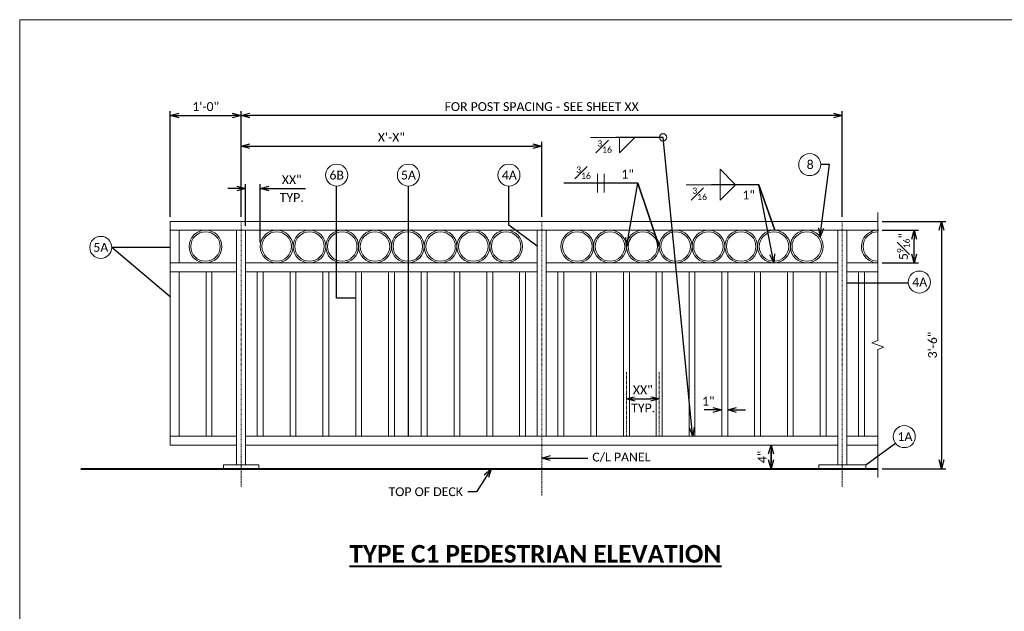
# Model space of a CAD drawing. Extents: x 5346 to 6997, y 23474 to 24083.
# Tile 18 of 25: x 6127 to 6294, y 23978 to 24078. Entities that reach past the tile are written whole.
import ezdxf
from ezdxf import colors
from ezdxf.entities.mleader import LeaderData, LeaderLine
from ezdxf.math import Vec2, Vec3

# ---------------------------------------------------------------- set-up
doc = ezdxf.new("R2010")
doc.units = 0
doc.header["$MEASUREMENT"] = 0
doc.linetypes.add('Wisdot4', pattern=[0.28125, 0.125, -0.0625, 0.03125, -0.0625])
for name, color, linetype, lineweight in [('B_ANNO_BREAK', 7, 'Continuous', 18), ('B_ANNO_DIM', 7, 'Continuous', 18), ('B_ANNO_TEXT', 7, 'Continuous', 18), ('B_ANNO_TEXT_TITLE', 7, 'Continuous', 40), ('B_CNTR', 1, 'Wisdot4', 18), ('B_CONC_PPT', 12, 'Continuous', 40), ('B_STEEL_RAIL', 92, 'Continuous', 18)]:
    doc.layers.add(name, color=color, linetype=linetype, lineweight=lineweight)
doc.layers.add('B_ANNO_NOPLOT', color=47, linetype='Continuous', lineweight=18, plot=False)
doc.styles.add('Annotative', font='calibri.ttf', dxfattribs={"height": 0.0625})
doc.styles.get("Standard").update_dxf_attribs({"font": 'calibri.ttf'})
doc.styles.add('Title', font='calibrib.ttf', dxfattribs={"height": 0.125})
doc.dimstyles.new('Annotative', dxfattribs={"dimscale": 0, "dimtxt": 0.0625, "dimasz": 0.0625, "dimexe": 0.03125, "dimexo": 0.03125, "dimgap": 0.03125, "dimtad": 1, "dimdec": 3, "dimzin": 3, "dimdsep": 46, "dimlunit": 4, "dimtxsty": 'Standard', "dimblk": 'OPEN30', "dimcen": 0.03125, "dimaunit": 1, "dimadec": 0, "dimazin": 3, "dimtfac": 0.75, "dimtdec": 3, "dimtofl": 0, "dimtmove": 0, "dimatfit": 3, "dimldrblk": 'OPEN30', "dimfxl": 1, "dimtfill": 1, "dimfrac": 1, "dimtolj": 1, "dimtzin": 0, "dimarcsym": 0})

# ---------------------------------------------------------------- blocks, each defined once
blk = doc.blocks.new('_Open30')
at = {"color": 0, "linetype": 'ByBlock', "lineweight": -2}
for p, q in [((-1, 0.27), (0, 0)), ((0, 0), (-1, -0.27)), ((0, 0), (-1, 0))]:
    blk.add_line(p, q, dxfattribs=at)
blk = doc.blocks.new('*D152')
at = {"layer": 'B_ANNO_DIM', "color": 0, "lineweight": -2, "transparency": 16777216}
for p, q in [((6244.38, 24011.86), (6242.88, 24011.86)), ((6248.38, 24011.86), (6249.88, 24011.86))]:
    blk.add_line(p, q, dxfattribs=at)
at = {"layer": 'Defpoints', "color": 0, "transparency": 16777216}
for p in [(6245.88, 24011.86), (6245.88, 24011.86), (6246.88, 24011.86)]:
    blk.add_point(p, dxfattribs=at)
at = {"layer": 'B_ANNO_DIM', "color": 0, "lineweight": -2, "transparency": 16777216, "xscale": 1.5, "yscale": 1.5, "zscale": 1.5, "rotation": 180}
blk.add_blockref('_Open30', (6246.88, 24011.86), dxfattribs=at)
at = {"layer": 'B_ANNO_DIM', "color": 0, "transparency": 16777216, "insert": (6243.59, 24013.36), "char_height": 1.5, "attachment_point": 5, "bg_fill": 3, "box_fill_scale": 1.25, "bg_fill_color": 256, "bg_fill_true_color": 13158600, "bg_fill_transparency": 0}
blk.add_mtext('\\A1;1"', dxfattribs=at)
at = {"layer": 'B_ANNO_DIM', "color": 0, "lineweight": -2, "transparency": 16777216, "xscale": 1.5, "yscale": 1.5, "zscale": 1.5}
blk.add_blockref('_Open30', (6245.88, 24011.86), dxfattribs=at)
blk = doc.blocks.new('*D153')
at = {"layer": 'B_ANNO_DIM', "color": 0, "lineweight": -2, "transparency": 16777216}
for p, q in [((6273.1, 24042.39), (6279.27, 24042.39)), ((6278.52, 24038.33), (6278.52, 24040.89)), ((6273.1, 24036.83), (6279.27, 24036.83))]:
    blk.add_line(p, q, dxfattribs=at)
at = {"layer": 'Defpoints', "color": 0, "transparency": 16777216}
for p in [(6272.35, 24042.39), (6278.52, 24042.39), (6272.35, 24036.83)]:
    blk.add_point(p, dxfattribs=at)
at = {"layer": 'B_ANNO_DIM', "color": 0, "lineweight": -2, "transparency": 16777216, "xscale": 1.5, "yscale": 1.5, "zscale": 1.5}
for p, rotation in [((6278.52, 24042.39), 90), ((6278.52, 24036.83), 270)]:
    blk.add_blockref('_Open30', p, dxfattribs=dict(at, rotation=rotation))
at = {"layer": 'B_ANNO_DIM', "color": 0, "transparency": 16777216, "insert": (6276.68, 24039.61), "char_height": 1.5, "attachment_point": 5, "rotation": 90}
blk.add_mtext('\\A1;5{\\H0.7x;\\S9#16;}"', dxfattribs=at)
blk = doc.blocks.new('*D154')
at = {"layer": 'B_ANNO_DIM', "color": 0, "lineweight": -2, "transparency": 16777216}
for p, q in [((6254.23, 24003.39), (6254.23, 24004.89)), ((6254.23, 24004.39), (6254.23, 24002.89))]:
    blk.add_line(p, q, dxfattribs=at)
at = {"layer": 'Defpoints', "color": 0, "transparency": 16777216}
for p in [(6254.23, 24005.89), (6254.23, 24001.89), (6254.23, 24001.89)]:
    blk.add_point(p, dxfattribs=at)
at = {"layer": 'B_ANNO_DIM', "color": 0, "lineweight": -2, "transparency": 16777216, "xscale": 1.5, "yscale": 1.5, "zscale": 1.5}
for p, rotation in [((6254.23, 24005.89), 90), ((6254.23, 24001.89), 270)]:
    blk.add_blockref('_Open30', p, dxfattribs=dict(at, rotation=rotation))
at = {"layer": 'B_ANNO_DIM', "color": 0, "transparency": 16777216, "insert": (6252.73, 24003.89), "char_height": 1.5, "attachment_point": 5, "rotation": 90}
blk.add_mtext('\\A1;4"', dxfattribs=at)
blk = doc.blocks.new('*D155')
at = {"layer": 'B_ANNO_DIM', "color": 0, "lineweight": -2, "transparency": 16777216}
for p, q in [((6164.31, 24044.64), (6164.31, 24062.6)), ((6264.82, 24061.85), (6165.81, 24061.85)), ((6266.32, 24044.64), (6266.32, 24062.6))]:
    blk.add_line(p, q, dxfattribs=at)
at = {"layer": 'Defpoints', "color": 0, "transparency": 16777216}
for p in [(6164.31, 24061.85), (6164.31, 24043.89), (6266.32, 24043.89)]:
    blk.add_point(p, dxfattribs=at)
at = {"layer": 'B_ANNO_DIM', "color": 0, "lineweight": -2, "transparency": 16777216, "xscale": 1.5, "yscale": 1.5, "zscale": 1.5, "rotation": 180}
blk.add_blockref('_Open30', (6164.31, 24061.85), dxfattribs=at)
at = {"layer": 'B_ANNO_DIM', "color": 0, "lineweight": -2, "transparency": 16777216, "xscale": 1.5, "yscale": 1.5, "zscale": 1.5}
blk.add_blockref('_Open30', (6266.32, 24061.85), dxfattribs=at)
at = {"layer": 'B_ANNO_DIM', "color": 0, "transparency": 16777216, "insert": (6215.31, 24063.37), "char_height": 1.5, "attachment_point": 5, "bg_fill": 3, "box_fill_scale": 1.25, "bg_fill_color": 256, "bg_fill_true_color": 13158600, "bg_fill_transparency": 0}
blk.add_mtext('\\A1;FOR POST SPACING - SEE SHEET XX', dxfattribs=at)
blk = doc.blocks.new('*D148')
at = {"layer": 'B_ANNO_DIM', "color": 0, "lineweight": -2, "transparency": 16777216}
for p, q in [((6273.1, 24043.89), (6283.9, 24043.89)), ((6283.15, 24042.39), (6283.15, 24003.39)), ((6273.1, 24001.89), (6283.9, 24001.89))]:
    blk.add_line(p, q, dxfattribs=at)
at = {"layer": 'Defpoints', "color": 0, "transparency": 16777216}
for p in [(6272.35, 24043.89), (6272.35, 24001.89), (6283.15, 24001.89)]:
    blk.add_point(p, dxfattribs=at)
at = {"layer": 'B_ANNO_DIM', "color": 0, "lineweight": -2, "transparency": 16777216, "xscale": 1.5, "yscale": 1.5, "zscale": 1.5}
for p, rotation in [((6283.15, 24043.89), 90), ((6283.15, 24001.89), 270)]:
    blk.add_blockref('_Open30', p, dxfattribs=dict(at, rotation=rotation))
at = {"layer": 'B_ANNO_DIM', "color": 0, "transparency": 16777216, "insert": (6281.63, 24022.89), "char_height": 1.5, "attachment_point": 5, "rotation": 90, "bg_fill": 3, "box_fill_scale": 1.25, "bg_fill_color": 256, "bg_fill_true_color": 13158600, "bg_fill_transparency": 0}
blk.add_mtext('\\A1;3\'-6"', dxfattribs=at)
blk = doc.blocks.new('*D149')
at = {"layer": 'B_ANNO_DIM', "color": 0, "lineweight": -2, "transparency": 16777216}
for p, q in [((6164.31, 24044.64), (6164.31, 24057.41)), ((6215.32, 24044.64), (6215.32, 24057.41)), ((6165.81, 24056.66), (6213.82, 24056.66))]:
    blk.add_line(p, q, dxfattribs=at)
at = {"layer": 'Defpoints', "color": 0, "transparency": 16777216}
for p in [(6215.32, 24056.66), (6164.31, 24043.89), (6215.32, 24043.89)]:
    blk.add_point(p, dxfattribs=at)
at = {"layer": 'B_ANNO_DIM', "color": 0, "lineweight": -2, "transparency": 16777216, "xscale": 1.5, "yscale": 1.5, "zscale": 1.5, "rotation": 180}
blk.add_blockref('_Open30', (6164.31, 24056.66), dxfattribs=at)
at = {"layer": 'B_ANNO_DIM', "color": 0, "lineweight": -2, "transparency": 16777216, "xscale": 1.5, "yscale": 1.5, "zscale": 1.5}
blk.add_blockref('_Open30', (6215.32, 24056.66), dxfattribs=at)
at = {"layer": 'B_ANNO_DIM', "color": 0, "transparency": 16777216, "insert": (6189.81, 24058.17), "char_height": 1.5, "attachment_point": 5, "bg_fill": 3, "box_fill_scale": 1.25, "bg_fill_color": 256, "bg_fill_true_color": 13158600, "bg_fill_transparency": 0}
blk.add_mtext('\\A1;X\'-X"', dxfattribs=at)
blk = doc.blocks.new('*D150')
at = {"layer": 'B_ANNO_DIM', "color": 0, "lineweight": -2, "transparency": 16777216}
for p, q in [((6165.07, 24043.14), (6165.07, 24050.22)), ((6167.57, 24040.36), (6167.57, 24050.22)), ((6163.57, 24049.47), (6162.07, 24049.47)), ((6169.07, 24049.47), (6175.24, 24049.47))]:
    blk.add_line(p, q, dxfattribs=at)
at = {"layer": 'Defpoints', "color": 0, "transparency": 16777216}
for p in [(6167.57, 24049.47), (6165.07, 24042.39), (6167.57, 24039.61)]:
    blk.add_point(p, dxfattribs=at)
at = {"layer": 'B_ANNO_DIM', "color": 0, "lineweight": -2, "transparency": 16777216, "xscale": 1.5, "yscale": 1.5, "zscale": 1.5}
blk.add_blockref('_Open30', (6165.07, 24049.47), dxfattribs=at)
at = {"layer": 'B_ANNO_DIM', "color": 0, "lineweight": -2, "transparency": 16777216, "xscale": 1.5, "yscale": 1.5, "zscale": 1.5, "rotation": 180}
blk.add_blockref('_Open30', (6167.57, 24049.47), dxfattribs=at)
at = {"layer": 'B_ANNO_DIM', "color": 0, "transparency": 16777216, "insert": (6172.91, 24050.97), "char_height": 1.5, "attachment_point": 5, "bg_fill": 3, "box_fill_scale": 1.25, "bg_fill_color": 256, "bg_fill_true_color": 13158600, "bg_fill_transparency": 0}
blk.add_mtext('\\A1;XX"', dxfattribs=at)
blk = doc.blocks.new('*D151')
at = {"layer": 'B_ANNO_DIM', "color": 0, "lineweight": -2, "transparency": 16777216}
for p, q in [((6229.69, 24014.45), (6229.69, 24014.51)), ((6231.19, 24013.76), (6233.75, 24013.76))]:
    blk.add_line(p, q, dxfattribs=at)
at = {"layer": 'B_ANNO_DIM', "color": 0, "lineweight": -2, "transparency": 16777216, "xscale": 1.5, "yscale": 1.5, "zscale": 1.5, "rotation": 180}
blk.add_blockref('_Open30', (6229.69, 24013.76), dxfattribs=at)
at = {"layer": 'B_ANNO_DIM', "color": 0, "lineweight": -2, "transparency": 16777216, "xscale": 1.5, "yscale": 1.5, "zscale": 1.5}
blk.add_blockref('_Open30', (6235.25, 24013.76), dxfattribs=at)
at = {"layer": 'B_ANNO_DIM', "color": 0, "transparency": 16777216, "insert": (6232.47, 24015.27), "char_height": 1.5, "attachment_point": 5, "bg_fill": 3, "box_fill_scale": 1.25, "bg_fill_color": 256, "bg_fill_true_color": 13158600, "bg_fill_transparency": 0}
blk.add_mtext('\\A1;XX"', dxfattribs=at)
at = {"layer": 'Defpoints', "color": 0, "transparency": 16777216}
for p in [(6229.69, 24013.7), (6235.25, 24013.76), (6235.25, 24013.76)]:
    blk.add_point(p, dxfattribs=at)
blk = doc.blocks.new('*D160')
at = {"layer": 'B_ANNO_DIM', "color": 0, "lineweight": -2, "transparency": 16777216}
for p, q in [((6152.31, 24044.64), (6152.31, 24062.6)), ((6153.81, 24061.85), (6162.81, 24061.85)), ((6164.31, 24044.64), (6164.31, 24062.6))]:
    blk.add_line(p, q, dxfattribs=at)
at = {"layer": 'Defpoints', "color": 0, "transparency": 16777216}
for p in [(6164.31, 24061.85), (6152.31, 24043.89), (6164.31, 24043.89)]:
    blk.add_point(p, dxfattribs=at)
at = {"layer": 'B_ANNO_DIM', "color": 0, "lineweight": -2, "transparency": 16777216, "xscale": 1.5, "yscale": 1.5, "zscale": 1.5, "rotation": 180}
blk.add_blockref('_Open30', (6152.31, 24061.85), dxfattribs=at)
at = {"layer": 'B_ANNO_DIM', "color": 0, "lineweight": -2, "transparency": 16777216, "xscale": 1.5, "yscale": 1.5, "zscale": 1.5}
blk.add_blockref('_Open30', (6164.31, 24061.85), dxfattribs=at)
at = {"layer": 'B_ANNO_DIM', "color": 0, "transparency": 16777216, "insert": (6158.31, 24063.37), "char_height": 1.5, "attachment_point": 5, "bg_fill": 3, "box_fill_scale": 1.25, "bg_fill_color": 256, "bg_fill_true_color": 13158600, "bg_fill_transparency": 0}
blk.add_mtext('\\A1;1\'-0"', dxfattribs=at)

msp = doc.modelspace()

# ---------------------------------------------------------------- linework, layer by layer
at = {"layer": 'B_ANNO_DIM'}
for p, q in [((6227.9723, 24058.1502), (6223.5805, 24058.1502)), ((6224.7709, 24048.7892), (6224.7709, 24051.9692)), ((6225.8929, 24048.7892), (6225.8929, 24051.9692)), ((6244.0992, 24050.1088), (6239.8072, 24050.1088))]:
    msp.add_line(p, q, dxfattribs=at)
msp.add_lwpolyline([(6228.5005, 24058.1502), (6228.5005, 24055.5222), (6231.1165, 24058.1502)], dxfattribs=at)
msp.add_lwpolyline([(6245.5992, 24047.4808), (6245.5992, 24052.7368), (6248.2152, 24050.1088)], close=True, dxfattribs=at)
for centre, radius in [((6235.9085, 24058.1502), 0.624), ((6260.7889, 24053.5222), 1.8717), ((6180.5322, 24051.7372), 1.8717), ((6209.7569, 24051.7372), 1.8717), ((6140.518, 24039.4582), 1.8717), ((6279.3849, 24033.5732), 1.8717), ((6276.8275, 24007.3352), 1.8717)]:
    msp.add_circle(centre, radius, dxfattribs=at)
at = {"layer": 'B_CNTR'}
msp.add_line((6235.2549, 24018.2588), (6235.2549, 24007.3942), dxfattribs=at)
at = {"layer": 'B_CONC_PPT'}
msp.add_line((6137.1361, 24001.8862), (6272.3539, 24001.8862), dxfattribs=at)
at = {"layer": 'B_STEEL_RAIL'}
for p, q in [((6152.3089, 24043.8902), (6152.3089, 24005.8902)), ((6153.8129, 24036.8282), (6153.8129, 24042.3862)), ((6163.5649, 24042.3862), (6163.5649, 24002.5182)), ((6165.0689, 24042.3862), (6165.0689, 24002.5182)), ((6214.5729, 24042.3862), (6214.5729, 24007.3942)), ((6216.0689, 24042.3862), (6216.0689, 24007.3942)), ((6265.5729, 24042.3862), (6265.5729, 24002.5142)), ((6267.0689, 24042.3862), (6267.0689, 24002.5142)), ((6152.3089, 24036.8282), (6163.5649, 24036.8282)), ((6165.0689, 24036.8282), (6214.5729, 24036.8282)), ((6216.0689, 24036.8262), (6265.5729, 24036.8262)), ((6152.3089, 24035.3282), (6163.5649, 24035.3282)), ((6153.8129, 24007.3942), (6153.8129, 24035.3282)), ((6158.3729, 24035.3282), (6158.3729, 24007.3942)), ((6159.3729, 24035.3282), (6159.3729, 24007.3942)), ((6165.0689, 24035.3282), (6214.5729, 24035.3282)), ((6167.0729, 24035.3282), (6167.0729, 24007.3942)), ((6168.0729, 24035.3282), (6168.0729, 24007.3942)), ((6172.6329, 24035.3282), (6172.6329, 24007.3942)), ((6173.6329, 24035.3282), (6173.6329, 24007.3942)), ((6178.1929, 24035.3282), (6178.1929, 24007.3942)), ((6179.1929, 24035.3282), (6179.1929, 24007.3942)), ((6183.7609, 24035.3282), (6183.7609, 24007.3942)), ((6184.7609, 24035.3282), (6184.7609, 24007.3942)), ((6189.3209, 24035.3282), (6189.3209, 24007.3942)), ((6190.3209, 24035.3282), (6190.3209, 24007.3942)), ((6194.8829, 24035.3282), (6194.8829, 24007.3942)), ((6195.8829, 24035.3282), (6195.8829, 24007.3942)), ((6200.4449, 24035.3282), (6200.4449, 24007.3942)), ((6201.4449, 24035.3282), (6201.4449, 24007.3942)), ((6206.0069, 24035.3282), (6206.0069, 24007.3942)), ((6207.0069, 24035.3282), (6207.0069, 24007.3942)), ((6211.5689, 24035.3282), (6211.5689, 24007.3942)), ((6212.5689, 24035.3282), (6212.5689, 24007.3942)), ((6216.0689, 24035.3302), (6265.5729, 24035.3302)), ((6218.0729, 24035.3302), (6218.0729, 24007.3942)), ((6219.0729, 24035.3302), (6219.0729, 24007.3942)), ((6223.6329, 24035.3302), (6223.6329, 24007.3942)), ((6224.6329, 24035.3302), (6224.6329, 24007.3942)), ((6229.1929, 24035.3302), (6229.1929, 24007.3942)), ((6235.7609, 24035.3302), (6235.7609, 24007.3942)), ((6240.3209, 24035.3302), (6240.3209, 24007.3942)), ((6251.4449, 24035.3302), (6251.4449, 24007.3942)), ((6252.4449, 24035.3302), (6252.4449, 24007.3942)), ((6257.0069, 24035.3302), (6257.0069, 24007.3942)), ((6258.0069, 24035.3302), (6258.0069, 24007.3942)), ((6262.5689, 24035.3302), (6262.5689, 24007.3942)), ((6263.5689, 24035.3302), (6263.5689, 24007.3942)), ((6269.0729, 24035.3302), (6269.0729, 24007.3942)), ((6270.0729, 24035.3302), (6270.0729, 24007.3942)), ((6152.3089, 24007.3942), (6163.5649, 24007.3942)), ((6165.0689, 24007.3942), (6265.5729, 24007.3942)), ((6267.0689, 24007.3942), (6272.3539, 24007.3942)), ((6152.3089, 24005.8902), (6163.5649, 24005.8902)), ((6165.0689, 24005.8902), (6265.5729, 24005.8902)), ((6267.0689, 24005.8902), (6272.3539, 24005.8902))]:
    msp.add_line(p, q, dxfattribs=at)
for points in [[(6161.3169, 24001.8862), (6161.3169, 24002.5182), (6167.3169, 24002.5182), (6167.3169, 24001.8862)], [(6262.3249, 24001.8902), (6262.3249, 24002.5142), (6270.3249, 24002.5142), (6270.3249, 24001.8902)]]:
    msp.add_lwpolyline(points, dxfattribs=at)
for centre, radius in [((6158.2799, 24039.6092), 2.7812), ((6158.2799, 24039.6092), 2.4998), ((6170.3539, 24039.6092), 2.7812), ((6170.3539, 24039.6092), 2.4998), ((6175.9159, 24039.6092), 2.7812), ((6175.9159, 24039.6092), 2.4998), ((6181.4779, 24039.6092), 2.7812), ((6181.4779, 24039.6092), 2.4998), ((6187.0399, 24039.6092), 2.7812), ((6187.0399, 24039.6092), 2.4998), ((6192.6019, 24039.6092), 2.7812), ((6192.6019, 24039.6092), 2.4998), ((6198.1639, 24039.6092), 2.7812), ((6198.1639, 24039.6092), 2.4998), ((6203.7259, 24039.6092), 2.7812), ((6203.7259, 24039.6092), 2.4998), ((6209.2879, 24039.6092), 2.7812), ((6209.2879, 24039.6092), 2.4998), ((6221.3539, 24039.6092), 2.7812), ((6221.3539, 24039.6092), 2.4998), ((6226.9159, 24039.6092), 2.7812), ((6226.9159, 24039.6092), 2.4998), ((6232.4779, 24039.6092), 2.7812), ((6232.4779, 24039.6092), 2.4998), ((6238.0399, 24039.6092), 2.7812), ((6238.0399, 24039.6092), 2.4998), ((6243.6019, 24039.6092), 2.7812), ((6243.6019, 24039.6092), 2.4998), ((6249.1639, 24039.6092), 2.7812), ((6249.1639, 24039.6092), 2.4998), ((6254.7259, 24039.6092), 2.7812), ((6254.7259, 24039.6092), 2.4998), ((6260.2879, 24039.6092), 2.7812), ((6260.2879, 24039.6092), 2.4998)]:
    msp.add_circle(centre, radius, dxfattribs=at)

# ---------------------------------------------------------------- texts
at = {"layer": 'B_ANNO_TEXT', "char_height": 1.5, "line_spacing_factor": 0.8, "style": 'Annotative'}
for s, insert, attachment_point in [('8', (6260.8651, 24053.5222), 5), ('6B', (6180.5322, 24051.7372), 5), ('5A', (6192.7049, 24051.7372), 5), ('4A', (6209.8242, 24051.7372), 5), ('1"', (6228.8269, 24052.6592), 1), ('1"', (6249.3672, 24049.1088), 1), ('5A', (6140.518, 24039.4582), 5), ('4A', (6279.4482, 24033.5732), 5), ('1A', (6276.9449, 24007.3352), 5)]:
    msp.add_mtext(s, dxfattribs=dict(at, insert=insert, attachment_point=attachment_point))
at = {"layer": 'B_ANNO_TEXT_TITLE', "insert": (6182.6836, 23988.929), "char_height": 3, "attachment_point": 1, "line_spacing_factor": 0.8, "style": 'Title'}
msp.add_mtext('{\\LTYPE C1 PEDESTRIAN ELEVATION}', dxfattribs=at)

# ---------------------------------------------------------------- dimensions: what is measured, and where the dimension line sits
at = {"layer": 'B_ANNO_DIM'}
dim = msp.add_linear_dim(base=(6278.5205, 24042.388), p1=(6272.3539, 24036.828), p2=(6272.3539, 24042.388), angle=90, text='5{\\H0.7x;\\S9#16;}"', dimstyle='Annotative', override={"dimtfill": 0}, dxfattribs=at)
dim.commit()
dim.dimension.update_dxf_attribs({"geometry": '*D153', "text_midpoint": (6278.5205, 24039.608), "dimtype": 160})
dim = msp.add_linear_dim(base=(6245.8829, 24011.8622), p1=(6246.8829, 24011.8622), p2=(6245.8829, 24011.8622), dimstyle='Annotative', dxfattribs=at)
dim.commit()
dim.dimension.update_dxf_attribs({"geometry": '*D152', "text_midpoint": (6243.5922, 24011.8622), "dimtype": 160})
dim = msp.add_linear_dim(base=(6254.2315, 24001.8862), p1=(6254.2315, 24005.8862), p2=(6254.2315, 24001.8862), angle=90, dimstyle='Annotative', override={"dimtfill": 0}, dxfattribs=at)
dim.commit()
dim.dimension.update_dxf_attribs({"geometry": '*D154', "text_midpoint": (6254.2315, 24003.8862), "dimtype": 160})

# ---------------------------------------------------------------- leaders
for points in [[(6183.7609, 24030.8622), (6180.5322, 24030.8622), (6180.5322, 24049.8652)], [(6214.5729, 24039.666), (6209.7569, 24043.2182), (6209.7569, 24049.8652)], [(6152.3089, 24031.091), (6142.3897, 24039.4582)], [(6152.3089, 24039.4295), (6142.3897, 24039.4582)], [(6267.0689, 24033.4748), (6277.5158, 24033.4748)], [(6270.3249, 24002.5142), (6275.324, 24006.2205)]]:
    msp.add_leader(points, dimstyle='Annotative', override={"dimscale": 0}, dxfattribs=at)
ml = msp.add_multileader_mtext('Standard', dxfattribs=at)
ml.set_content('\\A1;{\\H1x;\\P\\H0.7x;\\S3#16;}', color=256)
ml.set_leader_properties()
ml.set_arrow_properties(name='OPEN30')
ml.build(insert=Vec2(0, 0))
ml.multileader.update_dxf_attribs({"dogleg_length": 0.0625, "arrow_head_size": 1.5, "scale": 24})
ctx = ml.context
ctx.base_point, ctx.scale, ctx.char_height, ctx.arrow_head_size, ctx.landing_gap_size, ctx.plane_origin = Vec3(6223.9964, 24058.1502), 24, 1.5, 1.5, 0.75, Vec3(6241.5609, 24026.2872)
notes = []
notes.append((ctx, [(0, (1, 1, 0), (6229.4723, 24058.1502), (-1, 0), 1.5, [(0, [(6240.9484, 24007.3942), (6235.9085, 24058.1502)], 0, [])])]))
ctx.mtext.insert, ctx.mtext.line_spacing_factor, ctx.mtext.flow_direction = Vec3(6224.7464, 24058.9002), 0.5, 5
ml = msp.add_multileader_mtext('Standard', dxfattribs=at)
ml.set_content('', color=256)
ml.set_leader_properties()
ml.set_arrow_properties(name='OPEN30')
ml.build(insert=Vec2(0, 0))
ml.multileader.update_dxf_attribs({"dogleg_length": 0.0625, "arrow_head_size": 1.5, "scale": 24})
ctx = ml.context
ctx.base_point, ctx.scale, ctx.char_height, ctx.arrow_head_size, ctx.landing_gap_size, ctx.plane_origin = Vec3(6261.1606, 24053.5362), 24, 1.5, 1.5, 0.75, Vec3(6262.1603, 24041.3047)
notes.append((ctx, [(1, (1, 1, 0), (6264.1606, 24053.5362), (-1, 0), 1.5, [(0, [(6262.5353, 24041.2477)], 0, [])])]))
ctx.mtext.insert, ctx.mtext.flow_direction = Vec3(6261.9106, 24054.2862), 5
ml = msp.add_multileader_mtext('Standard', dxfattribs=at)
ml.set_content('\\A1;{\\H0.7x;\\S3#16;\\H1.42857x;\\P }', color=256)
ml.set_leader_properties()
ml.set_arrow_properties(name='OPEN30')
ml.build(insert=Vec2(0, 0))
ml.multileader.update_dxf_attribs({"text_right_attachment_type": 5, "dogleg_length": 0.0625, "arrow_head_size": 1.5, "scale": 24})
ctx = ml.context
ctx.base_point, ctx.scale, ctx.char_height, ctx.arrow_head_size, ctx.landing_gap_size, ctx.plane_origin = Vec3(6220.4171, 24052.4547), 24, 1.5, 1.5, 0.75, Vec3(6229.7331, 24039.6095)
ctx.right_attachment = 5
notes.append((ctx, [(0, (1, 1, 0), (6225.8929, 24050.3792), (-1, 0), 1.5, [(1, [(6229.7331, 24039.6095), (6231.6029, 24050.3792), (6235.2589, 24039.6464), (6231.6029, 24050.3792)], 0, [])])]))
ctx.mtext.insert, ctx.mtext.line_spacing_factor, ctx.mtext.flow_direction = Vec3(6221.1671, 24053.2047), 0.5, 5
ml = msp.add_multileader_mtext('Standard', dxfattribs=at)
ml.set_content('\\A1;{\\H1x;\\P\\H0.7x;\\S3#16;}', color=256)
ml.set_leader_properties()
ml.set_arrow_properties(name='OPEN30')
ml.build(insert=Vec2(0, 0))
ml.multileader.update_dxf_attribs({"dogleg_length": 0.0625, "arrow_head_size": 1.5, "scale": 24})
ctx = ml.context
ctx.base_point, ctx.scale, ctx.char_height, ctx.arrow_head_size, ctx.landing_gap_size, ctx.plane_origin = Vec3(6240.1233, 24050.1088), 24, 1.5, 1.5, 0.75, Vec3(6259.7942, 24037.0248)
notes.append((ctx, [(0, (1, 1, 0), (6245.5992, 24050.1088), (-1, 0), 1.5, [(1, [(6254.7259, 24036.828), (6252.1352, 24050.1088), (6254.8796, 24042.3862), (6252.1352, 24050.1088)], 0, [])])]))
ctx.mtext.insert, ctx.mtext.line_spacing_factor, ctx.mtext.flow_direction = Vec3(6240.8733, 24050.8588), 0.5, 5
ml = msp.add_multileader_mtext('Standard', dxfattribs=at)
ml.set_content('C/L PANEL', color=256)
ml.set_leader_properties()
ml.set_arrow_properties(name='OPEN30')
ml.build(insert=Vec2(0, 0))
ml.multileader.update_dxf_attribs({"dogleg_length": 0.0625, "arrow_head_size": 1.5, "scale": 24})
ctx = ml.context
ctx.base_point, ctx.scale, ctx.char_height, ctx.arrow_head_size, ctx.landing_gap_size, ctx.plane_origin = Vec3(6223.1589, 24003.7001), 24, 1.5, 1.5, 0.75, Vec3(6215.3169, 24003.7001)
notes.append((ctx, [(0, (1, 1, 0), (6221.6589, 24003.7001), (1, 0), 1.5, [(0, [(6215.3169, 24003.7001)], 0, [])])]))
ctx.mtext.insert, ctx.mtext.flow_direction = Vec3(6223.9089, 24004.6122), 5
ml = msp.add_multileader_mtext('Standard', dxfattribs=at)
ml.set_content('TOP OF DECK', color=256)
ml.set_leader_properties()
ml.set_arrow_properties(name='OPEN30')
ml.build(insert=Vec2(0, 0))
ml.multileader.update_dxf_attribs({"dogleg_length": 0.0625, "arrow_head_size": 1.5, "scale": 24})
ctx = ml.context
ctx.base_point, ctx.scale, ctx.char_height, ctx.arrow_head_size, ctx.landing_gap_size, ctx.plane_origin = Vec3(6188.5852, 23997.9677), 24, 1.5, 1.5, 0.75, Vec3(6210.6057, 23997.9677)
notes.append((ctx, [(0, (1, 1, 0), (6204.2637, 23997.9677), (-1, 0), 1.5, [(0, [(6206.7225, 24001.8862)], 0, [])])]))
ctx.mtext.insert, ctx.mtext.flow_direction = Vec3(6189.3352, 23998.7287), 5
for ctx, leaders in notes:
    for number, flags, end, landing, length, lines in leaders:
        leader = LeaderData()
        leader.index, (leader.has_last_leader_line, leader.has_dogleg_vector, leader.attachment_direction) = number, flags
        leader.last_leader_point, leader.dogleg_vector, leader.dogleg_length = Vec3(end), Vec3(landing), length
        for number, points, colour, breaks in lines:
            line = LeaderLine()
            line.index, line.vertices, line.color, line.breaks = number, Vec3.list(points), colors.encode_raw_color(colour), breaks
            leader.lines.append(line)
        ctx.leaders.append(leader)

# ---------------------------------------------------------------- next in the draw order: linework, layer by layer
at = {"layer": 'B_STEEL_RAIL'}
for p, q in [((6241.3209, 24035.3302), (6241.3209, 24007.3942)), ((6245.8829, 24035.3302), (6245.8829, 24007.3942)), ((6246.8829, 24035.3302), (6246.8829, 24007.3942))]:
    msp.add_line(p, q, dxfattribs=at)

# ---------------------------------------------------------------- next in the draw order: dimensions: what is measured, and where the dimension line sits
at = {"layer": 'B_ANNO_DIM'}
dim = msp.add_linear_dim(base=(6164.3089, 24061.8546), p1=(6266.3169, 24043.8902), p2=(6164.3089, 24043.8902), text='FOR POST SPACING - SEE SHEET XX', dimstyle='Annotative', dxfattribs=at)
dim.commit()
dim.dimension.update_dxf_attribs({"geometry": '*D155', "text_midpoint": (6215.3129, 24063.3731)})
dim = msp.add_linear_dim(base=(6283.1532, 24001.8862), p1=(6272.3539, 24043.8902), p2=(6272.3539, 24001.8862), angle=90, dimstyle='Annotative', override={"dimsah": 1}, dxfattribs=at)
dim.commit()
dim.dimension.update_dxf_attribs({"geometry": '*D148', "text_midpoint": (6281.6348, 24022.8882)})
dim = msp.add_linear_dim(base=(6235.2549, 24013.7632), p1=(6229.6869, 24013.6969), p2=(6235.2549, 24013.7632), text='XX"', dimstyle='Annotative', override={"dimscale": 24, "dimsah": 1}, dxfattribs=at)
dim.commit()
dim.dimension.update_dxf_attribs({"geometry": '*D151', "text_midpoint": (6232.4709, 24015.2667)})

# ---------------------------------------------------------------- next in the draw order: linework, layer by layer
at = {"layer": 'B_ANNO_BREAK', "linetype": 'Continuous', "flags": 128}
msp.add_lwpolyline([(6272.3539, 24045.3902), (6272.3539, 24023.6382), (6271.3236, 24023.2632), (6273.3842, 24022.5132), (6272.3539, 24022.1382), (6272.3539, 24000.3862)], dxfattribs=at)
at = {"layer": 'B_ANNO_DIM'}
msp.add_circle((6192.7049, 24051.7372), 1.8717, dxfattribs=at)
at = {"layer": 'B_CNTR'}
for p, q in [((6164.3089, 24043.8902), (6164.3089, 23998.8132)), ((6215.3169, 24043.8902), (6215.3169, 23997.2672)), ((6266.3169, 24043.8902), (6266.3169, 23998.8092)), ((6229.6869, 24018.2588), (6229.6869, 24007.3942))]:
    msp.add_line(p, q, dxfattribs=at)
at = {"layer": 'B_STEEL_RAIL'}
for p, q in [((6272.3539, 24043.8902), (6152.3089, 24043.8902)), ((6267.0689, 24036.8262), (6272.3539, 24036.8262)), ((6267.0689, 24035.3302), (6272.3539, 24035.3302))]:
    msp.add_line(p, q, dxfattribs=at)
msp.add_lwpolyline([(6272.5076, 24042.3862), (6152.3089, 24042.3862)], dxfattribs=at)
for radius, start in [(2.7812, 86.833427), (2.4998, 90)]:
    msp.add_arc((6272.3539, 24039.6092), radius, start, 270, dxfattribs=at)

# ---------------------------------------------------------------- next in the draw order: leaders
at = {"layer": 'B_ANNO_DIM'}
for points in [[(6192.7049, 24007.3942), (6192.7049, 24049.8655)], [(6192.7049, 24036.8282), (6192.7049, 24049.8655)], [(6192.7049, 24043.8902), (6192.7049, 24049.8655)]]:
    msp.add_leader(points, dimstyle='Annotative', override={"dimscale": 0}, dxfattribs=at)

# ---------------------------------------------------------------- next in the draw order: texts
at = {"layer": 'B_ANNO_DIM', "insert": (6232.5379, 24012.1918), "char_height": 1.5, "attachment_point": 5, "bg_fill": 3, "box_fill_scale": 1.25, "bg_fill_color": 256, "bg_fill_true_color": 13158600, "bg_fill_transparency": 0}
msp.add_mtext('\\A1;TYP.', dxfattribs=at)

# ---------------------------------------------------------------- next in the draw order: dimensions: what is measured, and where the dimension line sits
at = {"layer": 'B_ANNO_DIM'}
dim = msp.add_linear_dim(base=(6215.3169, 24056.6633), p1=(6164.3089, 24043.8902), p2=(6215.3169, 24043.8902), text='X\'-X"', dimstyle='Annotative', override={"dimscale": 24, "dimsah": 1}, dxfattribs=at)
dim.commit()
dim.dimension.update_dxf_attribs({"geometry": '*D149', "text_midpoint": (6189.8129, 24058.1668)})

# ---------------------------------------------------------------- next in the draw order: linework, layer by layer
at = {"layer": 'B_STEEL_RAIL'}
for p, q in [((6230.1929, 24035.3302), (6230.1929, 24007.3942)), ((6234.7609, 24035.3302), (6234.7609, 24007.3942))]:
    msp.add_line(p, q, dxfattribs=at)

# ---------------------------------------------------------------- next in the draw order: dimensions: what is measured, and where the dimension line sits
at = {"layer": 'B_ANNO_DIM'}
dim = msp.add_linear_dim(base=(6167.5727, 24049.4664), p1=(6165.0689, 24042.3862), p2=(6167.5727, 24039.6092), text='XX"', dimstyle='Annotative', override={"dimscale": 24, "dimsah": 1}, dxfattribs=at)
dim.commit()
dim.dimension.update_dxf_attribs({"geometry": '*D150', "text_midpoint": (6172.9058, 24050.9699)})

# ---------------------------------------------------------------- next in the draw order: texts
at = {"layer": 'B_ANNO_DIM', "insert": (6172.9135, 24047.9373), "char_height": 1.5, "attachment_point": 5, "bg_fill": 3, "box_fill_scale": 1.25, "bg_fill_color": 256, "bg_fill_true_color": 13158600, "bg_fill_transparency": 0}
msp.add_mtext('\\A1;TYP.', dxfattribs=at)

# ---------------------------------------------------------------- next in the draw order: dimensions: what is measured, and where the dimension line sits
at = {"layer": 'B_ANNO_DIM'}
dim = msp.add_linear_dim(base=(6164.3089, 24061.8546), p1=(6152.3089, 24043.8902), p2=(6164.3089, 24043.8902), dimstyle='Annotative', override={"dimscale": 24, "dimsah": 1}, dxfattribs=at)
dim.commit()
dim.dimension.update_dxf_attribs({"geometry": '*D160', "text_midpoint": (6158.3089, 24063.3731)})

# ---------------------------------------------------------------- next in the draw order: linework, layer by layer
at = {"layer": 'B_ANNO_NOPLOT'}
msp.add_lwpolyline([(6126.7554, 24078.1369), (6387.304, 24078.1369), (6387.304, 23497.7436), (6126.7554, 23497.7436)], close=True, dxfattribs=at)

doc.saveas('drawing.dxf')
